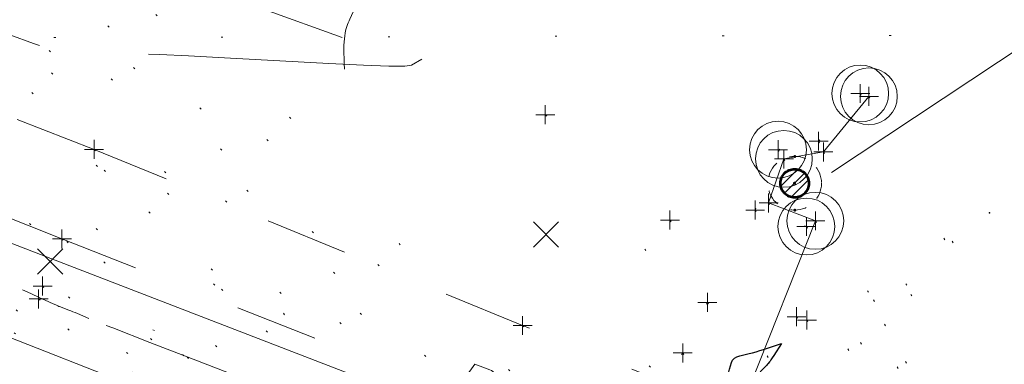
# Model space of a CAD drawing. Extents: x 413123 to 1465301, y 377724 to 504150.
# Tile 179 of 256: x 1463798 to 1463850, y 433046 to 433064. Entities that reach past the tile are written whole.
import ezdxf

# ---------------------------------------------------------------- set-up
doc = ezdxf.new("R2010")
doc.units = 0
doc.header["$MEASUREMENT"] = 0
for name, pattern in [('DGN Style 1', [8.732639, 0.01453, -8.718109]), ('DGN Style 2', [14.530182, 8.718109, -5.812073]), ('DGN Style 3', [20.342255, 14.530182, -5.812073]), ('DGN Style 4', [23.262821, 11.624146, -5.812073, 0.01453, -5.812073]), ('DGN Style 5', [10.171127, 4.359055, -5.812073]), ('DGN Style 6', [27.636406, 10.171127, -5.812073, 0.01453, -5.812073, 0.01453, -5.812073]), ('DGN Style 7', [29.060364, 13.077164, -5.812073, 4.359055, -5.812073]), ('drainage01', [1.599997, 0.849998, -0.749999]), ('gasex', [0]), ('ohcombex', [0])]:
    doc.linetypes.add(name, pattern=pattern)
for name, color, linetype, lineweight in [('DR_X_Cells', 151, 'DGN Style 2', 0), ('DR_X_Cells (Construction)', 151, 'DGN Style 2', 0), ('DR_X_Storm_Sewer', 151, 'DGN Style 5', 0), ('DR_X_Text', 7, 'Continuous', 0), ('DT_X_Contour_Major', 132, 'DGN Style 3', 30), ('DT_X_Contour_Minor', 136, 'DGN Style 3', 0), ('DT_X_Terrain_Ground_Line', 92, 'DGN Style 3', 13), ('GE_X_Cells', 40, 'Continuous', 0), ('GK_Drainage_Nodes (Construction)', 7, 'Continuous', 53), ('PM_X_Cells', 7, 'Continuous', 0), ('PM_X_Cells (Construction)', 7, 'Continuous', 0), ('PV_X_Curb', 120, 'DGN Style 1', 0), ('PV_X_EOP', 7, 'DGN Style 3', 0), ('PV_X_Walk', 120, 'DGN Style 5', 0), ('SV_X_Random_Point (Construction)', 7, 'Continuous', 0), ('UT_X_Gas', 40, 'gasex', 0), ('UT_X_Misc_Cells', 7, 'Continuous', 0), ('UT_X_Overhead_Combined', 30, 'ohcombex', 0), ('VG_X_Flower_Bed', 3, 'DGN Style 1', 0)]:
    doc.layers.add(name, color=color, linetype=linetype, lineweight=lineweight)
doc.layers.add('SV_Observation (Construction)', color=97, linetype='DGN Style 1', lineweight=0, transparency=0.9)
doc.layers.add('SV_X_Shot_Marker (Construction)', color=40, linetype='Continuous', lineweight=0, transparency=0.5)
doc.styles.add('X_Straight-Normal LS 0.50_0', font='calibril.ttf')
doc.dimstyles.new('X_Dec-0  Masked  Straight', dxfattribs={"dimtxt": 0.14, "dimasz": 0.14, "dimexe": 0.07, "dimexo": 0.07, "dimgap": 0.07, "dimtad": 1, "dimdec": 0, "dimzin": 3, "dimdsep": 46, "dimtxsty": 'X_Straight-Normal LS 0.50_0', "dimcen": 0, "dimclrd": 7, "dimclre": 7, "dimaunit": 1, "dimadec": 4, "dimazin": 2, "dimtfac": 1, "dimtdec": 0, "dimtofl": 0, "dimtmove": 1, "dimatfit": 1, "dimfxl": 1, "dimtolj": 1, "dimtzin": 3, "dimlwd": 0, "dimlwe": 0, "dimarcsym": 0})

# ---------------------------------------------------------------- blocks, each defined once
blk = doc.blocks.new('PMTHR_13')
at = {"layer": 'PM_X_Cells (Construction)', "color": 7, "linetype": 'Continuous', "lineweight": 30}
for p in [(-9.5, 0), (0, 0)]:
    blk.add_point(p, dxfattribs=at)
blk = doc.blocks.new('SVPT_2196')
at = {"layer": 'SV_X_Shot_Marker (Construction)', "transparency": 33554495}
for p, q in [((-0.025, 0), (0.025, 0)), ((0, 0.025), (0, -0.025))]:
    blk.add_line(p, q, dxfattribs=at)
blk.add_point((0, 0), dxfattribs=at)
blk = doc.blocks.new('SVPT_2197')
at = {"layer": 'SV_X_Shot_Marker (Construction)', "transparency": 33554495}
for p, q in [((-0.025, 0), (0.025, 0)), ((0, 0.025), (0, -0.025))]:
    blk.add_line(p, q, dxfattribs=at)
blk.add_point((0, 0), dxfattribs=at)
blk = doc.blocks.new('SVPT_2198')
at = {"layer": 'SV_X_Shot_Marker (Construction)', "transparency": 33554495}
for p, q in [((-0.025, 0), (0.025, 0)), ((0, 0.025), (0, -0.025))]:
    blk.add_line(p, q, dxfattribs=at)
blk.add_point((0, 0), dxfattribs=at)
blk = doc.blocks.new('PC_50')
at = {"layer": 'GE_X_Cells', "color": 52, "linetype": 'Continuous', "lineweight": 0}
blk.add_circle((0, 0), 0.075, dxfattribs=at)
blk = doc.blocks.new('SVPT_2199')
at = {"layer": 'SV_X_Shot_Marker (Construction)', "transparency": 33554495}
for p, q in [((-0.025, 0), (0.025, 0)), ((0, 0.025), (0, -0.025))]:
    blk.add_line(p, q, dxfattribs=at)
blk.add_point((0, 0), dxfattribs=at)
blk = doc.blocks.new('PC_51')
at = {"layer": 'GE_X_Cells', "color": 52, "linetype": 'Continuous', "lineweight": 0}
blk.add_circle((0, 0), 0.075, dxfattribs=at)
blk = doc.blocks.new('CB7-X_2')
at = {"layer": 'DR_X_Cells', "color": 151, "linetype": 'Continuous', "lineweight": 0}
for p, q in [((-0.734, -0.149), (0.149, 0.734)), ((-0.54, -0.52), (0.52, 0.54)), ((-0.182, -0.728), (0.728, 0.182))]:
    blk.add_line(p, q, dxfattribs=at)
at = {"layer": 'DR_X_Cells', "color": 151, "linetype": 'drainage01', "lineweight": 0}
blk.add_circle((0.001, -0.001), 1.416, dxfattribs=at)
at = {"layer": 'DR_X_Cells', "color": 151, "linetype": 'Continuous', "lineweight": 0}
blk.add_circle((0.001, -0.001), 0.75, dxfattribs=at)
at = {"layer": 'DR_X_Cells (Construction)', "color": 20, "linetype": 'drainage01', "lineweight": 0}
blk.add_circle((0, -0.001), 0.75, dxfattribs=at)
at = {"layer": 'GK_Drainage_Nodes (Construction)', "color": 61, "linetype": 'DGN Style 6', "lineweight": 53}
blk.add_circle((0, -0.001), 0.75, dxfattribs=at)
at = {"layer": 'GK_Drainage_Nodes (Construction)', "color": 21, "linetype": 'DGN Style 2', "lineweight": 53}
blk.add_point((0.001, 1.415), dxfattribs=at)
at = {"layer": 'GK_Drainage_Nodes (Construction)', "color": 151, "linetype": 'DGN Style 7', "lineweight": 53}
blk.add_point((0, -0.001), dxfattribs=at)
at = {"layer": 'GK_Drainage_Nodes (Construction)', "color": 21, "linetype": 'DGN Style 5', "lineweight": 53}
blk.add_point((0, -0.001), dxfattribs=at)
at = {"layer": 'GK_Drainage_Nodes (Construction)', "color": 40, "linetype": 'DGN Style 4', "lineweight": 53}
blk.add_point((0, -0.001), dxfattribs=at)
at = {"layer": 'GK_Drainage_Nodes (Construction)', "color": 223, "linetype": 'DGN Style 1', "lineweight": 53}
blk.add_point((0.001, -1.417), dxfattribs=at)
blk = doc.blocks.new('SVPT_2200')
at = {"layer": 'SV_X_Shot_Marker (Construction)', "transparency": 33554495}
for p, q in [((-0.025, 0), (0.025, 0)), ((0, 0.025), (0, -0.025))]:
    blk.add_line(p, q, dxfattribs=at)
blk.add_point((0, 0), dxfattribs=at)
blk = doc.blocks.new('SVPT_2201')
at = {"layer": 'SV_X_Shot_Marker (Construction)', "transparency": 33554495}
for p, q in [((-0.025, 0), (0.025, 0)), ((0, 0.025), (0, -0.025))]:
    blk.add_line(p, q, dxfattribs=at)
blk.add_point((0, 0), dxfattribs=at)
blk = doc.blocks.new('SVPT_2202')
at = {"layer": 'SV_X_Shot_Marker (Construction)', "transparency": 33554495}
for p, q in [((-0.025, 0), (0.025, 0)), ((0, 0.025), (0, -0.025))]:
    blk.add_line(p, q, dxfattribs=at)
blk.add_point((0, 0), dxfattribs=at)
blk = doc.blocks.new('PC_52')
at = {"layer": 'GE_X_Cells', "color": 52, "linetype": 'Continuous', "lineweight": 0}
blk.add_circle((0, 0), 0.075, dxfattribs=at)
blk = doc.blocks.new('SVPT_2203')
at = {"layer": 'SV_X_Shot_Marker (Construction)', "transparency": 33554495}
for p, q in [((-0.025, 0), (0.025, 0)), ((0, 0.025), (0, -0.025))]:
    blk.add_line(p, q, dxfattribs=at)
blk.add_point((0, 0), dxfattribs=at)
blk = doc.blocks.new('PC_53')
at = {"layer": 'GE_X_Cells', "color": 52, "linetype": 'Continuous', "lineweight": 0}
blk.add_circle((0, 0), 0.075, dxfattribs=at)
blk = doc.blocks.new('SVPT_2204')
at = {"layer": 'SV_X_Shot_Marker (Construction)', "transparency": 33554495}
for p, q in [((-0.025, 0), (0.025, 0)), ((0, 0.025), (0, -0.025))]:
    blk.add_line(p, q, dxfattribs=at)
blk.add_point((0, 0), dxfattribs=at)
blk = doc.blocks.new('SVPT_2205')
at = {"layer": 'SV_X_Shot_Marker (Construction)', "transparency": 33554495}
for p, q in [((0, 0.025), (0, -0.025)), ((-0.025, 0), (0.025, 0))]:
    blk.add_line(p, q, dxfattribs=at)
blk.add_point((0, 0), dxfattribs=at)
blk = doc.blocks.new('SVPT_2206')
at = {"layer": 'SV_X_Shot_Marker (Construction)', "transparency": 33554495}
for p, q in [((-0.025, 0), (0.025, 0)), ((0, 0.025), (0, -0.025))]:
    blk.add_line(p, q, dxfattribs=at)
blk.add_point((0, 0), dxfattribs=at)
blk = doc.blocks.new('PC_54')
at = {"layer": 'GE_X_Cells', "color": 52, "linetype": 'Continuous', "lineweight": 0}
blk.add_circle((0, 0), 0.075, dxfattribs=at)
blk = doc.blocks.new('SVPT_2207')
at = {"layer": 'SV_X_Shot_Marker (Construction)', "transparency": 33554495}
for p, q in [((-0.025, 0), (0.025, 0)), ((0, 0.025), (0, -0.025))]:
    blk.add_line(p, q, dxfattribs=at)
blk.add_point((0, 0), dxfattribs=at)
blk = doc.blocks.new('PC_55')
at = {"layer": 'GE_X_Cells', "color": 52, "linetype": 'Continuous', "lineweight": 0}
blk.add_circle((0, 0), 0.075, dxfattribs=at)
blk = doc.blocks.new('SVPT_2208')
at = {"layer": 'SV_X_Shot_Marker (Construction)', "transparency": 33554495}
for p, q in [((0, 0.025), (0, -0.025)), ((-0.025, 0), (0.025, 0))]:
    blk.add_line(p, q, dxfattribs=at)
blk.add_point((0, 0), dxfattribs=at)
blk = doc.blocks.new('SVPT_2209')
at = {"layer": 'SV_X_Shot_Marker (Construction)', "transparency": 33554495}
for p, q in [((-0.025, 0), (0.025, 0)), ((0, 0.025), (0, -0.025))]:
    blk.add_line(p, q, dxfattribs=at)
blk.add_point((0, 0), dxfattribs=at)
blk = doc.blocks.new('SVPT_2210')
at = {"layer": 'SV_X_Shot_Marker (Construction)', "transparency": 33554495}
for p, q in [((-0.025, 0), (0.025, 0)), ((0, 0.025), (0, -0.025))]:
    blk.add_line(p, q, dxfattribs=at)
blk.add_point((0, 0), dxfattribs=at)
blk = doc.blocks.new('SVPT_2211')
at = {"layer": 'SV_X_Shot_Marker (Construction)', "transparency": 33554495}
for p, q in [((-0.025, 0), (0.025, 0)), ((0, 0.025), (0, -0.025))]:
    blk.add_line(p, q, dxfattribs=at)
blk.add_point((0, 0), dxfattribs=at)
blk = doc.blocks.new('PLP_2')
at = {"layer": 'UT_X_Misc_Cells', "color": 1, "linetype": 'Continuous', "lineweight": 0}
for p, q in [((0.0428, 0.16), (0.0853, 0.16)), ((0.0258, 0.0963), (0.0853, 0.0963))]:
    blk.add_line(p, q, dxfattribs=at)
at = {"layer": 'UT_X_Misc_Cells', "color": 1, "linetype": 'Continuous', "lineweight": 0, "flags": 128}
blk.add_lwpolyline([(0.0428, 0.16), (-0.0375, -0.14), (0.0825, -0.14)], dxfattribs=at)
at = {"layer": 'UT_X_Misc_Cells', "color": 1, "linetype": 'Continuous', "lineweight": 0}
blk.add_circle((0, 0), 0.065, dxfattribs=at)
at = {"layer": 'UT_X_Misc_Cells', "color": 1, "linetype": 'Continuous', "lineweight": 0, "extrusion": (0, 0, -1)}
blk.add_arc((-0.086, 0.1281), 0.0319, 88.8767, 271.1233, dxfattribs=at)
blk = doc.blocks.new('SVPT_2220')
at = {"layer": 'SV_X_Shot_Marker (Construction)', "transparency": 33554495}
for p, q in [((-0.025, 0), (0.025, 0)), ((0, 0.025), (0, -0.025))]:
    blk.add_line(p, q, dxfattribs=at)
blk.add_point((0, 0), dxfattribs=at)
blk = doc.blocks.new('X_461')
at = {"layer": 'SV_X_Random_Point (Construction)', "color": 7, "linetype": 'Continuous', "lineweight": 0, "transparency": 33554559}
for p, q in [((-0.0333, -0.0334), (0.0333, 0.0334)), ((-0.0333, 0.0334), (0.0333, -0.0334))]:
    blk.add_line(p, q, dxfattribs=at)
blk = doc.blocks.new('SVPT_2221')
at = {"layer": 'SV_X_Shot_Marker (Construction)', "transparency": 33554495}
for p, q in [((-0.025, 0), (0.025, 0)), ((0, 0.025), (0, -0.025))]:
    blk.add_line(p, q, dxfattribs=at)
blk.add_point((0, 0), dxfattribs=at)
blk = doc.blocks.new('SVPT_2222')
at = {"layer": 'SV_X_Shot_Marker (Construction)', "transparency": 33554495}
for p, q in [((0, 0.025), (0, -0.025)), ((-0.025, 0), (0.025, 0))]:
    blk.add_line(p, q, dxfattribs=at)
blk.add_point((0, 0), dxfattribs=at)
blk = doc.blocks.new('X_463')
at = {"layer": 'SV_X_Random_Point (Construction)', "color": 7, "linetype": 'Continuous', "lineweight": 0, "transparency": 33554559}
for p, q in [((-0.0333, -0.0334), (0.0333, 0.0334)), ((-0.0333, 0.0334), (0.0333, -0.0334))]:
    blk.add_line(p, q, dxfattribs=at)
blk = doc.blocks.new('SVPT_2223')
at = {"layer": 'SV_X_Shot_Marker (Construction)', "transparency": 33554495}
for p, q in [((-0.025, 0), (0.025, 0)), ((0, 0.025), (0, -0.025))]:
    blk.add_line(p, q, dxfattribs=at)
blk.add_point((0, 0), dxfattribs=at)
blk = doc.blocks.new('SVPT_2224')
at = {"layer": 'SV_X_Shot_Marker (Construction)', "transparency": 33554495}
for p, q in [((-0.025, 0), (0.025, 0)), ((0, 0.025), (0, -0.025))]:
    blk.add_line(p, q, dxfattribs=at)
blk.add_point((0, 0), dxfattribs=at)
blk = doc.blocks.new('*U5554', base_point=(1463158.719, 433438.251, 579.585))
at = {"layer": 'DT_X_Contour_Major', "elevation": 575, "flags": 128}
blk.add_lwpolyline([(1463835.264, 433044.924), (1463835.242, 433045.037), (1463835.237, 433045.156), (1463835.25, 433045.281), (1463835.28, 433045.412), (1463835.385, 433045.771), (1463835.442, 433045.894), (1463835.535, 433045.994), (1463835.663, 433046.071), (1463835.828, 433046.125), (1463836.315, 433046.239), (1463836.5, 433046.285), (1463836.689, 433046.337), (1463836.883, 433046.394), (1463837.081, 433046.458), (1463838.018, 433046.769), (1463837.611, 433046.133), (1463837.532, 433046.01), (1463837.468, 433045.913), (1463837.421, 433045.842), (1463837.388, 433045.798), (1463837.323, 433045.715), (1463837.289, 433045.674), (1463837.233, 433045.613), (1463837.156, 433045.533), (1463837.058, 433045.432), (1463836.768, 433045.137), (1463836.666, 433045.034), (1463836.576, 433044.945), (1463836.498, 433044.872), (1463836.433, 433044.814), (1463836.274, 433044.68), (1463836.212, 433044.631), (1463836.146, 433044.585), (1463836.075, 433044.542), (1463836, 433044.502), (1463835.794, 433044.401), (1463835.722, 433044.369), (1463835.661, 433044.35), (1463835.611, 433044.344), (1463835.571, 433044.351), (1463835.479, 433044.386), (1463835.427, 433044.405), (1463835.409, 433044.412), (1463835.407, 433044.413), (1463835.264, 433044.924)], dxfattribs=at)
at = {"layer": 'DT_X_Contour_Minor', "elevation": 574, "flags": 128}
blk.add_lwpolyline([(1463819.036, 433061.771), (1463818.495, 433061.449), (1463818.135, 433061.404), (1463817.287, 433061.404), (1463815.953, 433061.45), (1463814.13, 433061.542), (1463808.62, 433061.849), (1463806.727, 433061.949), (1463805.18, 433062.016), (1463803.978, 433062.052), (1463803.123, 433062.055), (1463801.303, 433062.023), (1463800.54, 433062.079), (1463799.616, 433062.271), (1463798.531, 433062.599), (1463797.286, 433063.063), (1463793.75, 433064.483), (1463792.542, 433064.959), (1463791.568, 433065.321), (1463790.83, 433065.569), (1463790.327, 433065.703), (1463789.299, 433065.91), (1463788.981, 433066.026), (1463788.801, 433066.22), (1463788.758, 433066.49), (1463788.852, 433066.838), (1463789.284, 433067.869), (1463789.429, 433068.231), (1463789.537, 433068.546), (1463789.609, 433068.814), (1463789.645, 433069.033), (1463789.692, 433069.556), (1463789.682, 433069.728), (1463789.616, 433069.852), (1463789.493, 433069.929), (1463789.315, 433069.959), (1463788.764, 433069.975), (1463788.501, 433070.013), (1463788.125, 433070.116), (1463787.637, 433070.283), (1463787.035, 433070.515), (1463785.28, 433071.22), (1463784.635, 433071.444), (1463784.018, 433071.586), (1463783.427, 433071.646), (1463782.863, 433071.625), (1463781.396, 433071.459), (1463780.902, 433071.383), (1463780.523, 433071.281), (1463780.258, 433071.152), (1463780.106, 433070.997), (1463779.853, 433070.548), (1463779.734, 433070.421), (1463779.565, 433070.379), (1463779.347, 433070.421), (1463779.079, 433070.548), (1463777.714, 433071.335), (1463775.751, 433071.61), (1463775.194, 433071.748), (1463774.363, 433072.043), (1463773.259, 433072.495), (1463771.882, 433073.103), (1463767.844, 433074.937), (1463766.429, 433075.542), (1463765.212, 433075.982), (1463764.193, 433076.258), (1463763.371, 433076.37), (1463760, 433076.506), (1463757.453, 433075.461), (1463756.975, 433075.265), (1463756.633, 433075.123), (1463756.426, 433075.037), (1463756.355, 433075.006), (1463756.339, 433074.989), (1463756.626, 433074.772), (1463756.894, 433074.548), (1463757.576, 433073.97), (1463758.671, 433073.037), (1463760.18, 433071.749), (1463768.186, 433064.911), (1463771.647, 433063.441), (1463772.354, 433063.14), (1463772.99, 433062.867), (1463773.555, 433062.623), (1463774.049, 433062.407), (1463775.274, 433061.87), (1463775.913, 433061.581), (1463776.911, 433061.117), (1463778.269, 433060.477), (1463779.987, 433059.662), (1463785.046, 433057.255), (1463786.699, 433056.453), (1463787.863, 433055.853), (1463788.538, 433055.454), (1463788.725, 433055.257), (1463788.571, 433054.999), (1463788.499, 433054.906), (1463788.401, 433054.82), (1463788.276, 433054.742), (1463788.124, 433054.672), (1463787.352, 433054.359), (1463790.527, 433053.011), (1463791.252, 433052.697), (1463792.068, 433052.334), (1463792.974, 433051.922), (1463793.97, 433051.46), (1463796.748, 433050.164), (1463797.679, 433049.729), (1463798.389, 433049.399), (1463798.879, 433049.173), (1463799.149, 433049.051), (1463799.573, 433048.864), (1463799.713, 433048.802), (1463799.815, 433048.757), (1463799.879, 433048.729), (1463799.906, 433048.718), (1463800.406, 433048.531), (1463800.509, 433048.492), (1463800.619, 433048.448), (1463800.736, 433048.399), (1463800.859, 433048.346), (1463801.449, 433048.089)], dxfattribs=at)

msp = doc.modelspace()

# ---------------------------------------------------------------- linework, layer by layer
at = {"layer": 'DR_X_Storm_Sewer'}
msp.add_line((1463814.835, 433062.916), (1463796.329, 433069.567), dxfattribs=at)
at = {"layer": 'DR_X_Text'}
msp.add_open_spline([(1463815.537, 433066.094), (1463815.777, 433064.895), (1463815.173, 433063.857), (1463814.835, 433062.916), (1463814.962, 433061.248)], degree=3, dxfattribs=at)
at = {"layer": 'PV_X_Curb'}
msp.add_polyline3d([(1463834.166, 433043.811, 574.673), (1463836.07, 433044.735, 575.136), (1463839.338, 433052.941, 574.643), (1463836.635, 433053.812, 574.566), (1463837.84, 433056.996, 574.546), (1463839.986, 433057.444, 574.629), (1463842.181, 433059.959, 574.7)], dxfattribs=at)
msp.add_open_spline([(1464212.131, 432930.192, 574.857), (1464211.31, 432926.672, 574.804), (1464208.621, 432919.434, 574.592), (1464203.943, 432911.476, 574.976), (1464198.528, 432907.065, 574.301), (1464195.13, 432904.984, 574.157), (1464190.424, 432902.882, 574.949), (1464184.485, 432901.154, 574.541), (1464177.178, 432901.598, 574.619), (1464172.361, 432902.55, 574.541), (1464170.098, 432903.443, 574.556), (1464162.859, 432906.301, 574.607), (1464155.62, 432909.16, 574.657), (1464148.381, 432912.018, 574.707), (1464141.151, 432914.89, 574.707), (1464133.922, 432917.763, 574.707), (1464126.692, 432920.635, 574.707), (1464118.3, 432923.896, 574.708), (1464109.907, 432927.157, 574.71), (1464101.515, 432930.418, 574.711), (1464094.565, 432933.131, 574.741), (1464087.616, 432935.843, 574.771), (1464080.667, 432938.555, 574.801), (1464073.935, 432941.226, 574.821), (1464067.203, 432943.898, 574.842), (1464060.471, 432946.57, 574.863), (1464057.577, 432947.719, 574.843), (1464054.683, 432948.868, 574.824), (1464051.789, 432950.016, 574.805), (1464048.178, 432951.463, 574.749), (1464044.568, 432952.909, 574.693), (1464040.957, 432954.355, 574.637), (1464036.026, 432956.266, 574.658), (1464031.095, 432958.176, 574.679), (1464026.164, 432960.086, 574.7), (1464025.481, 432960.362, 574.785), (1464024.798, 432960.638, 574.87), (1464024.115, 432960.914, 574.955), (1464019.953, 432962.541, 574.962), (1464015.791, 432964.168, 574.97), (1464011.629, 432965.795, 574.977), (1464011.049, 432966.015, 574.886), (1464010.469, 432966.235, 574.795), (1464009.888, 432966.455, 574.705), (1464003.275, 432969.073, 574.715), (1463996.661, 432971.691, 574.726), (1463990.048, 432974.309, 574.736), (1463988.67, 432974.881, 574.734), (1463987.292, 432975.453, 574.732), (1463985.913, 432976.026, 574.73), (1463985.302, 432976.258, 574.822), (1463984.691, 432976.491, 574.913), (1463984.08, 432976.723, 575.005), (1463979.817, 432978.386, 575.007), (1463975.555, 432980.049, 575.008), (1463971.292, 432981.712, 575.009), (1463963.356, 432984.915, 575.015), (1463955.421, 432988.118, 575.02), (1463947.485, 432991.321, 575.026), (1463941.29, 432993.687, 575.008), (1463935.095, 432996.052, 574.991), (1463928.9, 432998.418, 574.973), (1463921.313, 433001.371, 574.975), (1463913.726, 433004.323, 574.977), (1463906.14, 433007.276, 574.979), (1463898.561, 433010.239, 574.963), (1463890.982, 433013.202, 574.947), (1463883.403, 433016.166, 574.931), (1463881.346, 433016.99, 574.912), (1463879.288, 433017.815, 574.893), (1463877.231, 433018.639, 574.874), (1463876.687, 433018.908, 574.791), (1463876.142, 433019.177, 574.708), (1463875.597, 433019.446, 574.625), (1463866.492, 433023.01, 574.529), (1463857.386, 433026.574, 574.432), (1463848.28, 433030.138, 574.336), (1463842.273, 433032.543, 574.291), (1463836.266, 433034.949, 574.246), (1463830.259, 433037.355, 574.201), (1463827.707, 433038.36, 574.202), (1463825.154, 433039.365, 574.202), (1463822.602, 433040.37, 574.202), (1463822.273, 433040.522, 574.245), (1463821.944, 433040.674, 574.288), (1463821.615, 433040.826, 574.331), (1463814.082, 433043.816, 574.266), (1463806.549, 433046.806, 574.201), (1463799.015, 433049.796, 574.135), (1463790.881, 433052.978, 574.041), (1463782.747, 433056.161, 573.947), (1463774.614, 433059.343, 573.852), (1463767.303, 433062.187, 573.791), (1463759.992, 433065.03, 573.729), (1463752.681, 433067.874, 573.668), (1463745.747, 433070.648, 573.612), (1463738.812, 433073.423, 573.555), (1463731.877, 433076.198, 573.499), (1463723.921, 433079.27, 573.456), (1463715.964, 433082.342, 573.413), (1463708.008, 433085.414, 573.369), (1463699.705, 433088.698, 573.296), (1463691.403, 433091.983, 573.223), (1463683.101, 433095.267, 573.149), (1463675.369, 433098.318, 573.076), (1463667.638, 433101.368, 573.004), (1463659.906, 433104.418, 572.931), (1463654.181, 433106.696, 572.893), (1463648.455, 433108.974, 572.855), (1463642.73, 433111.252, 572.817), (1463634.991, 433114.297, 572.774), (1463627.252, 433117.341, 572.73), (1463619.514, 433120.386, 572.686), (1463610.349, 433123.934, 572.662), (1463601.185, 433127.482, 572.638), (1463592.021, 433131.03, 572.615), (1463584.38, 433134.086, 572.57), (1463576.738, 433137.142, 572.526), (1463569.097, 433140.198, 572.482), (1463560.425, 433143.637, 572.426), (1463551.753, 433147.077, 572.371), (1463543.081, 433150.516, 572.316), (1463535.024, 433153.673, 572.292), (1463526.967, 433156.829, 572.268), (1463518.91, 433159.986, 572.244), (1463505.274, 433165.372, 572.222), (1463491.637, 433170.759, 572.201), (1463478, 433176.145, 572.179), (1463470.03, 433179.261, 572.163), (1463462.059, 433182.377, 572.148), (1463454.089, 433185.493, 572.132), (1463447.976, 433187.901, 572.108), (1463441.864, 433190.31, 572.085), (1463435.751, 433192.719, 572.061), (1463430.533, 433194.711, 572.025), (1463425.316, 433196.703, 571.988), (1463420.099, 433198.695, 571.951), (1463420.088, 433198.75, 571.96), (1463420.078, 433198.804, 571.969), (1463420.068, 433198.859, 571.978)], degree=3, knots=[0, 0, 0, 0, 0.004234, 0.009368, 0.010634, 0.012595, 0.014091, 0.016844, 0.019865, 0.022727, 0.022727, 0.022727, 0.045455, 0.045455, 0.045455, 0.068182, 0.068182, 0.068182, 0.090909, 0.090909, 0.090909, 0.113636, 0.113636, 0.113636, 0.136364, 0.136364, 0.136364, 0.159091, 0.159091, 0.159091, 0.181818, 0.181818, 0.181818, 0.204545, 0.204545, 0.204545, 0.227273, 0.227273, 0.227273, 0.25, 0.25, 0.25, 0.272727, 0.272727, 0.272727, 0.295455, 0.295455, 0.295455, 0.318182, 0.318182, 0.318182, 0.340909, 0.340909, 0.340909, 0.363636, 0.363636, 0.363636, 0.386364, 0.386364, 0.386364, 0.409091, 0.409091, 0.409091, 0.431818, 0.431818, 0.431818, 0.454545, 0.454545, 0.454545, 0.477273, 0.477273, 0.477273, 0.5, 0.5, 0.5, 0.522727, 0.522727, 0.522727, 0.545455, 0.545455, 0.545455, 0.568182, 0.568182, 0.568182, 0.590909, 0.590909, 0.590909, 0.613636, 0.613636, 0.613636, 0.636364, 0.636364, 0.636364, 0.659091, 0.659091, 0.659091, 0.681818, 0.681818, 0.681818, 0.704545, 0.704545, 0.704545, 0.727273, 0.727273, 0.727273, 0.75, 0.75, 0.75, 0.772727, 0.772727, 0.772727, 0.795455, 0.795455, 0.795455, 0.818182, 0.818182, 0.818182, 0.840909, 0.840909, 0.840909, 0.863636, 0.863636, 0.863636, 0.886364, 0.886364, 0.886364, 0.909091, 0.909091, 0.909091, 0.931818, 0.931818, 0.931818, 0.954545, 0.954545, 0.954545, 0.977273, 0.977273, 0.977273, 1, 1, 1, 1], dxfattribs=at)
at = {"layer": 'PV_X_EOP'}
msp.add_polyline3d([(1463834.828, 433043.55, 574.688), (1463836.284, 433044.341, 574.793), (1463839.813, 433053.241, 574.168), (1463837.344, 433054.186, 574.077), (1463838.15, 433056.511, 574.039), (1463840.234, 433056.877, 574.107), (1463842.637, 433059.809, 574.127)], dxfattribs=at)
msp.add_open_spline([(1464214.2, 432930.013, 574.675), (1464213.215, 432926.362, 574.655), (1464210.335, 432919.114, 574.599), (1464204.816, 432909.102, 574.357), (1464195.495, 432902.668, 574.283), (1464186.152, 432899.568, 574.358), (1464179.771, 432899.414, 574.295), (1464176.995, 432899.668, 574.261), (1464177.045, 432900.132, 574.246), (1464177.095, 432900.596, 574.231), (1464177.145, 432901.06, 574.215), (1464175.927, 432901.304, 574.243), (1464174.709, 432901.548, 574.271), (1464173.491, 432901.792, 574.298), (1464172.309, 432902.176, 574.301), (1464171.126, 432902.559, 574.303), (1464169.943, 432902.943, 574.305), (1464162.723, 432905.843, 574.316), (1464155.503, 432908.742, 574.326), (1464148.283, 432911.642, 574.337), (1464140.964, 432914.505, 574.354), (1464133.644, 432917.367, 574.371), (1464126.324, 432920.229, 574.388), (1464117.995, 432923.521, 574.385), (1464109.666, 432926.812, 574.382), (1464101.336, 432930.104, 574.379), (1464094.337, 432932.764, 574.376), (1464087.337, 432935.423, 574.372), (1464080.338, 432938.083, 574.369), (1464078.567, 432938.784, 574.361), (1464076.796, 432939.486, 574.353), (1464075.026, 432940.187, 574.345), (1464074.786, 432939.756, 574.378), (1464074.546, 432939.326, 574.412), (1464074.306, 432938.896, 574.445), (1464073.469, 432939.197, 574.446), (1464072.633, 432939.498, 574.447), (1464071.797, 432939.799, 574.448), (1464071.97, 432940.313, 574.429), (1464072.144, 432940.827, 574.409), (1464072.318, 432941.341, 574.39), (1464068.292, 432942.904, 574.417), (1464064.267, 432944.466, 574.444), (1464060.241, 432946.029, 574.472), (1464057.404, 432947.179, 574.486), (1464054.568, 432948.328, 574.501), (1464051.731, 432949.478, 574.516), (1464048.063, 432950.938, 574.54), (1464044.395, 432952.399, 574.564), (1464040.727, 432953.859, 574.587), (1464034.963, 432956.106, 574.59), (1464029.2, 432958.354, 574.592), (1464023.436, 432960.601, 574.595), (1464018.912, 432962.408, 574.596), (1464014.388, 432964.216, 574.598), (1464009.864, 432966.024, 574.599), (1464003.21, 432968.65, 574.628), (1463996.556, 432971.276, 574.657), (1463989.902, 432973.903, 574.686), (1463983.644, 432976.34, 574.674), (1463977.386, 432978.776, 574.661), (1463971.129, 432981.213, 574.648), (1463963.157, 432984.302, 574.637), (1463955.185, 432987.39, 574.626), (1463947.213, 432990.479, 574.614), (1463942.061, 432992.541, 574.609), (1463936.91, 432994.603, 574.604), (1463931.758, 432996.665, 574.599), (1463931.53, 432996.239, 574.611), (1463931.302, 432995.813, 574.622), (1463931.074, 432995.387, 574.633), (1463930.283, 432995.669, 574.629), (1463929.492, 432995.95, 574.625), (1463928.7, 432996.232, 574.621), (1463928.807, 432996.705, 574.599), (1463928.914, 432997.179, 574.578), (1463929.021, 432997.653, 574.556), (1463921.266, 433000.704, 574.576), (1463913.511, 433003.756, 574.596), (1463905.757, 433006.807, 574.617), (1463898.166, 433009.792, 574.605), (1463890.575, 433012.777, 574.594), (1463882.985, 433015.762, 574.583), (1463880.966, 433016.579, 574.568), (1463878.948, 433017.396, 574.553), (1463876.93, 433018.213, 574.537), (1463867.306, 433022.067, 574.456), (1463857.682, 433025.921, 574.375), (1463848.058, 433029.775, 574.294), (1463842.089, 433032.152, 574.256), (1463836.119, 433034.53, 574.218), (1463830.15, 433036.907, 574.179), (1463819.703, 433040.977, 574.114), (1463809.255, 433045.047, 574.049), (1463798.808, 433049.117, 573.984), (1463790.688, 433052.373, 573.879), (1463782.568, 433055.628, 573.774), (1463774.449, 433058.883, 573.669), (1463767.128, 433061.737, 573.603), (1463759.807, 433064.591, 573.537), (1463752.486, 433067.445, 573.471), (1463745.568, 433070.147, 573.433), (1463738.649, 433072.848, 573.396), (1463731.73, 433075.55, 573.358), (1463723.783, 433078.705, 573.309), (1463715.836, 433081.861, 573.26), (1463707.888, 433085.016, 573.211), (1463699.55, 433088.261, 573.141), (1463691.212, 433091.505, 573.071), (1463682.874, 433094.75, 573.001), (1463675.165, 433097.807, 572.926), (1463667.456, 433100.865, 572.85), (1463659.747, 433103.922, 572.775), (1463653.994, 433106.173, 572.71), (1463648.242, 433108.423, 572.644), (1463642.489, 433110.673, 572.579), (1463636.479, 433113.051, 572.492), (1463630.469, 433115.429, 572.405), (1463624.458, 433117.807, 572.318), (1463624.206, 433117.273, 572.383), (1463623.954, 433116.738, 572.447), (1463623.702, 433116.204, 572.512), (1463622.026, 433116.809, 572.501), (1463620.35, 433117.415, 572.49), (1463618.674, 433118.021, 572.479), (1463618.898, 433118.638, 572.448), (1463619.122, 433119.256, 572.416), (1463619.346, 433119.873, 572.384), (1463610.151, 433123.415, 572.395), (1463600.956, 433126.956, 572.405), (1463591.76, 433130.498, 572.416), (1463584.186, 433133.516, 572.38), (1463576.612, 433136.533, 572.345), (1463569.038, 433139.551, 572.31), (1463560.349, 433142.996, 572.282), (1463551.66, 433146.44, 572.255), (1463542.972, 433149.885, 572.228), (1463534.928, 433153.084, 572.202), (1463526.884, 433156.283, 572.176), (1463518.84, 433159.481, 572.15), (1463505.061, 433164.874, 572.123), (1463491.281, 433170.267, 572.097), (1463477.502, 433175.659, 572.071), (1463469.594, 433178.77, 572.038), (1463461.686, 433181.881, 572.005), (1463453.779, 433184.992, 571.973), (1463447.751, 433187.387, 571.944), (1463441.723, 433189.782, 571.916), (1463435.696, 433192.177, 571.887), (1463430.41, 433194.213, 571.853), (1463425.124, 433196.248, 571.818), (1463419.839, 433198.283, 571.784)], degree=3, knots=[0, 0, 0, 0, 0.004336, 0.009182, 0.012946, 0.017242, 0.020408, 0.020408, 0.020408, 0.040816, 0.040816, 0.040816, 0.061224, 0.061224, 0.061224, 0.081633, 0.081633, 0.081633, 0.102041, 0.102041, 0.102041, 0.122449, 0.122449, 0.122449, 0.142857, 0.142857, 0.142857, 0.163265, 0.163265, 0.163265, 0.183673, 0.183673, 0.183673, 0.204082, 0.204082, 0.204082, 0.22449, 0.22449, 0.22449, 0.244898, 0.244898, 0.244898, 0.265306, 0.265306, 0.265306, 0.285714, 0.285714, 0.285714, 0.306122, 0.306122, 0.306122, 0.326531, 0.326531, 0.326531, 0.346939, 0.346939, 0.346939, 0.367347, 0.367347, 0.367347, 0.387755, 0.387755, 0.387755, 0.408163, 0.408163, 0.408163, 0.428571, 0.428571, 0.428571, 0.44898, 0.44898, 0.44898, 0.469388, 0.469388, 0.469388, 0.489796, 0.489796, 0.489796, 0.510204, 0.510204, 0.510204, 0.530612, 0.530612, 0.530612, 0.55102, 0.55102, 0.55102, 0.571429, 0.571429, 0.571429, 0.591837, 0.591837, 0.591837, 0.612245, 0.612245, 0.612245, 0.632653, 0.632653, 0.632653, 0.653061, 0.653061, 0.653061, 0.673469, 0.673469, 0.673469, 0.693878, 0.693878, 0.693878, 0.714286, 0.714286, 0.714286, 0.734694, 0.734694, 0.734694, 0.755102, 0.755102, 0.755102, 0.77551, 0.77551, 0.77551, 0.795918, 0.795918, 0.795918, 0.816327, 0.816327, 0.816327, 0.836735, 0.836735, 0.836735, 0.857143, 0.857143, 0.857143, 0.877551, 0.877551, 0.877551, 0.897959, 0.897959, 0.897959, 0.918367, 0.918367, 0.918367, 0.938776, 0.938776, 0.938776, 0.959184, 0.959184, 0.959184, 0.979592, 0.979592, 0.979592, 1, 1, 1, 1], dxfattribs=at)
at = {"layer": 'PV_X_Walk'}
for points in [[(1463821.72, 433040.777, 574.324), (1463822.848, 433043.331, 574.469), (1463800.036, 433052.29, 574.428), (1463776.341, 433061.718, 574.062), (1463754.114, 433070.422, 573.894), (1463732.99, 433078.802, 573.76), (1463709.36, 433088.102, 573.621), (1463684.355, 433097.962, 573.506), (1463661.277, 433107.057, 573.235), (1463644.287, 433113.754, 573.003), (1463620.274, 433123.128, 572.795), (1463593.248, 433133.826, 572.758), (1463569.992, 433143.013, 572.678), (1463544.015, 433153.213, 572.664), (1463520.167, 433162.687, 572.534), (1463479.204, 433178.773, 572.489), (1463455.137, 433188.252, 572.364), (1463436.954, 433195.304, 572.188), (1463418.19, 433202.897, 572.303), (1463419.951, 433198.913, 571.967)], [(1464072.968, 432958.367, 575.309), (1464070.347, 432951.353, 574.977), (1464062.79, 432954.125, 574.991), (1464039.376, 432963.001, 574.764), (1464026.558, 432968.15, 574.773), (1464020.018, 432970.785, 574.861), (1464002.023, 432977.807, 574.901), (1463993.418, 432981.174, 575.044), (1463973.823, 432988.881, 575.217), (1463950.555, 432998.446, 575.193), (1463931.547, 433005.556, 575.099), (1463908.071, 433015.094, 575.146), (1463886.487, 433023.288, 575.009), (1463868.284, 433030.465, 574.606), (1463851.224, 433037.094, 574.698), (1463834.175, 433043.808, 574.746), (1463824.359, 433047.719, 574.752), (1463801.737, 433057.012, 574.465), (1463777.969, 433066.259, 574.251), (1463756.187, 433075.05, 573.998), (1463734.318, 433083.603, 573.863), (1463711.478, 433092.649, 573.704), (1463686.251, 433102.552, 573.747), (1463662.604, 433111.706, 573.288)]]:
    msp.add_polyline3d(points, dxfattribs=at)
at = {"layer": 'SV_Observation (Construction)', "transparency": 33554434}
for p, q in [((1463757.978, 433082.496, 573.8), (1463904.445, 432952.266, 574.65)), ((1463771.178, 433076.347, 576.941), (1463904.445, 432952.266, 574.65)), ((1463771.38, 433075.181, 574.505), (1463904.445, 432952.266, 574.65)), ((1463787.234, 433073.744, 573.481), (1463904.445, 432952.266, 574.65)), ((1463790.573, 433073.59, 573.312), (1463904.445, 432952.266, 574.65)), ((1463786.079, 433072.581, 573.525), (1463904.445, 432952.266, 574.65)), ((1463769.295, 433072.261, 574.131), (1463904.445, 432952.266, 574.65)), ((1463795.458, 433072.263, 573.385), (1463904.445, 432952.266, 574.65)), ((1463774.332, 433071.353, 574.233), (1463904.445, 432952.266, 574.65)), ((1463779.145, 433071.327, 573.901), (1463904.445, 432952.266, 574.65)), ((1463782.95, 433071.351, 574.228), (1463904.445, 432952.266, 574.65)), ((1463799.138, 433070.714, 573.439), (1463904.445, 432952.266, 574.65)), ((1463796.498, 433070.038, 573.351), (1463904.445, 432952.266, 574.65)), ((1463783.223, 433069.459, 574.276), (1463904.445, 432952.266, 574.65)), ((1463789.447, 433068.736, 574.229), (1463904.445, 432952.266, 574.65)), ((1463789.894, 433068.477, 573.598), (1463904.445, 432952.266, 574.65)), ((1463793.272, 433068.603, 573.389), (1463904.445, 432952.266, 574.65)), ((1463797.837, 433067.819, 573.457), (1463904.445, 432952.266, 574.65)), ((1463781.033, 433067.262, 574.26), (1463904.445, 432952.266, 574.65)), ((1463777.969, 433066.259, 574.251), (1463904.445, 432952.266, 574.65)), ((1463806.276, 433065.373, 573.698), (1463904.445, 432952.266, 574.65)), ((1463787.558, 433064.355, 574.285), (1463904.445, 432952.266, 574.65)), ((1463861.443, 433063.061, 574.649), (1463625.062, 433062.508, 573.44)), ((1463842.181, 433059.959, 574.7), (1463904.445, 432952.266, 574.65)), ((1463842.181, 433059.959, 574.7), (1463904.445, 432952.266, 574.65)), ((1463842.637, 433059.809, 574.127), (1463904.445, 432952.266, 574.65)), ((1463842.637, 433059.809, 574.127), (1463904.445, 432952.266, 574.65)), ((1463825.556, 433058.84, 574.184), (1463904.445, 432952.266, 574.65)), ((1463839.986, 433057.444, 574.629), (1463904.445, 432952.266, 574.65)), ((1463801.737, 433057.012, 574.465), (1463904.445, 432952.266, 574.65)), ((1463837.84, 433056.996, 574.546), (1463904.445, 432952.266, 574.65)), ((1463837.84, 433056.996, 574.546), (1463904.445, 432952.266, 574.65)), ((1463838.15, 433056.511, 574.039), (1463904.445, 432952.266, 574.65)), ((1463838.15, 433056.511, 574.039), (1463904.445, 432952.266, 574.65)), ((1463840.234, 433056.877, 574.107), (1463904.445, 432952.266, 574.65)), ((1463838.719, 433055.223, 574.01), (1463904.445, 432952.266, 574.65)), ((1463836.635, 433053.812, 574.566), (1463904.445, 432952.266, 574.65)), ((1463837.344, 433054.186, 574.077), (1463904.445, 432952.266, 574.65)), ((1463832.137, 433053.285, 574.479), (1463904.445, 432952.266, 574.65)), ((1463839.338, 433052.941, 574.643), (1463904.445, 432952.266, 574.65)), ((1463839.338, 433052.941, 574.643), (1463904.445, 432952.266, 574.65)), ((1463839.813, 433053.241, 574.168), (1463904.445, 432952.266, 574.65)), ((1463839.813, 433053.241, 574.168), (1463904.445, 432952.266, 574.65)), ((1463800.036, 433052.29, 574.428), (1463904.445, 432952.266, 574.65)), ((1463825.591, 433052.524, 574.595), (1463904.445, 432952.266, 574.65)), ((1463799.419, 433051.103, 574.132), (1463904.445, 432952.266, 574.65)), ((1463799.015, 433049.796, 574.135), (1463904.445, 432952.266, 574.65)), ((1463798.808, 433049.117, 573.984), (1463904.445, 432952.266, 574.65)), ((1463834.115, 433048.935, 574.698), (1463904.445, 432952.266, 574.65)), ((1463838.816, 433048.182, 574.912), (1463904.445, 432952.266, 574.65)), ((1463824.359, 433047.719, 574.752), (1463904.445, 432952.266, 574.65)), ((1463839.366, 433048.007, 574.582), (1463904.445, 432952.266, 574.65)), ((1463832.81, 433046.269, 574.626), (1463904.445, 432952.266, 574.65))]:
    msp.add_line(p, q, dxfattribs=at)
at = {"layer": 'UT_X_Gas'}
msp.add_line((1462243.225, 433654.814), (1464219.176, 432882.103, 589.413), dxfattribs=at)
at = {"layer": 'UT_X_Overhead_Combined'}
msp.add_polyline3d([(1462990.385, 433369.629, 571.053), (1463255.186, 433265.824, 571.734), (1463362.268, 433223.476, 572.369), (1463435.5, 433194.865, 571.937), (1463543.656, 433152.377, 572.567), (1463702.878, 433088.531, 573.222), (1463820.171, 433043.255, 574.306), (1463908.735, 433008.013, 574.853), (1464061.408, 432948.446, 574.867), (1464151.028, 432914.346, 574.894), (1464203.965, 432940.531, 574.935)], dxfattribs=at)
at = {"layer": 'VG_X_Flower_Bed'}
msp.add_polyline3d([(1463825.556, 433058.84, 574.184), (1463832.137, 433053.285, 574.479), (1463834.115, 433048.935, 574.698), (1463832.81, 433046.269, 574.626), (1463831.883, 433045.074, 574.582)], dxfattribs=at)

# ---------------------------------------------------------------- block references
at = {"layer": 'DR_X_Cells', "color": 151, "linetype": 'Continuous', "lineweight": 0}
msp.add_blockref('CB7-X_2', (1463838.719, 433055.223, 574.01), dxfattribs=at)
at = {"layer": 'DT_X_Terrain_Ground_Line'}
msp.add_blockref('*U5554', (1463158.719, 433438.251, 579.585), dxfattribs=at)
at = {"layer": 'GE_X_Cells', "color": 52, "linetype": 'Continuous', "lineweight": 0, "xscale": 20, "yscale": 20, "zscale": 20}
for name, p in [('PC_54', (1463842.181, 433059.959, 574.7)), ('PC_55', (1463842.637, 433059.809, 574.127)), ('PC_52', (1463837.84, 433056.996, 574.546)), ('PC_53', (1463838.15, 433056.511, 574.039)), ('PC_50', (1463839.338, 433052.941, 574.643)), ('PC_51', (1463839.813, 433053.241, 574.168))]:
    msp.add_blockref(name, p, dxfattribs=at)
at = {"layer": 'PM_X_Cells', "color": 7, "linetype": 'Continuous', "lineweight": 30, "rotation": 250}
msp.add_blockref('PMTHR_13', (1463845.754, 433044.731, 574.701), dxfattribs=at)
at = {"layer": 'SV_X_Random_Point (Construction)', "color": 7, "linetype": 'Continuous', "lineweight": 0, "transparency": 33554559, "xscale": 20, "yscale": 20, "zscale": 20}
for name, p in [('X_461', (1463825.591, 433052.524, 574.595)), ('X_463', (1463799.419, 433051.103, 574.132))]:
    msp.add_blockref(name, p, dxfattribs=at)
at = {"layer": 'SV_X_Shot_Marker (Construction)', "transparency": 33554495, "xscale": 20, "yscale": 20, "zscale": 20}
for name, p in [('SVPT_2206', (1463842.181, 433059.959, 574.7)), ('SVPT_2207', (1463842.637, 433059.809, 574.127)), ('SVPT_2208', (1463825.556, 433058.84, 574.184)), ('SVPT_2205', (1463839.986, 433057.444, 574.629)), ('SVPT_2221', (1463801.737, 433057.012, 574.465)), ('SVPT_2202', (1463837.84, 433056.996, 574.546)), ('SVPT_2203', (1463838.15, 433056.511, 574.039)), ('SVPT_2204', (1463840.234, 433056.877, 574.107)), ('SVPT_2201', (1463836.635, 433053.812, 574.566)), ('SVPT_2200', (1463837.344, 433054.186, 574.077)), ('SVPT_2209', (1463832.137, 433053.285, 574.479)), ('SVPT_2198', (1463839.338, 433052.941, 574.643)), ('SVPT_2199', (1463839.813, 433053.241, 574.168)), ('SVPT_2222', (1463800.036, 433052.29, 574.428)), ('SVPT_2223', (1463799.015, 433049.796, 574.135)), ('SVPT_2224', (1463798.808, 433049.117, 573.984)), ('SVPT_2210', (1463834.115, 433048.935, 574.698)), ('SVPT_2197', (1463838.816, 433048.182, 574.912)), ('SVPT_2220', (1463824.359, 433047.719, 574.752)), ('SVPT_2196', (1463839.366, 433048.007, 574.582)), ('SVPT_2211', (1463832.81, 433046.269, 574.626))]:
    msp.add_blockref(name, p, dxfattribs=at)
at = {"layer": 'UT_X_Misc_Cells', "color": 1, "linetype": 'Continuous', "lineweight": 0, "xscale": 20, "yscale": 20, "zscale": 20, "rotation": 339.2153055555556}
msp.add_blockref('PLP_2', (1463819.897, 433042.988, 574.123), dxfattribs=at)

# ---------------------------------------------------------------- leaders
at = {"layer": 'DR_X_Text', "color": 7, "linetype": 'Continuous', "lineweight": 0, "annotation_type": 0, "has_hookline": 1, "hookline_direction": 0, "text_width": 27.468}
msp.add_leader([(1463840.663, 433055.794), (1463857.464, 433066.94), (1463857.604, 433066.94)], dimstyle='X_Dec-0  Masked  Straight', override={"dimscale": 0, "dimtxt": 0.14, "dimasz": 0.14, "dimtad": 0}, dxfattribs=at)

doc.saveas('drawing.dxf')
